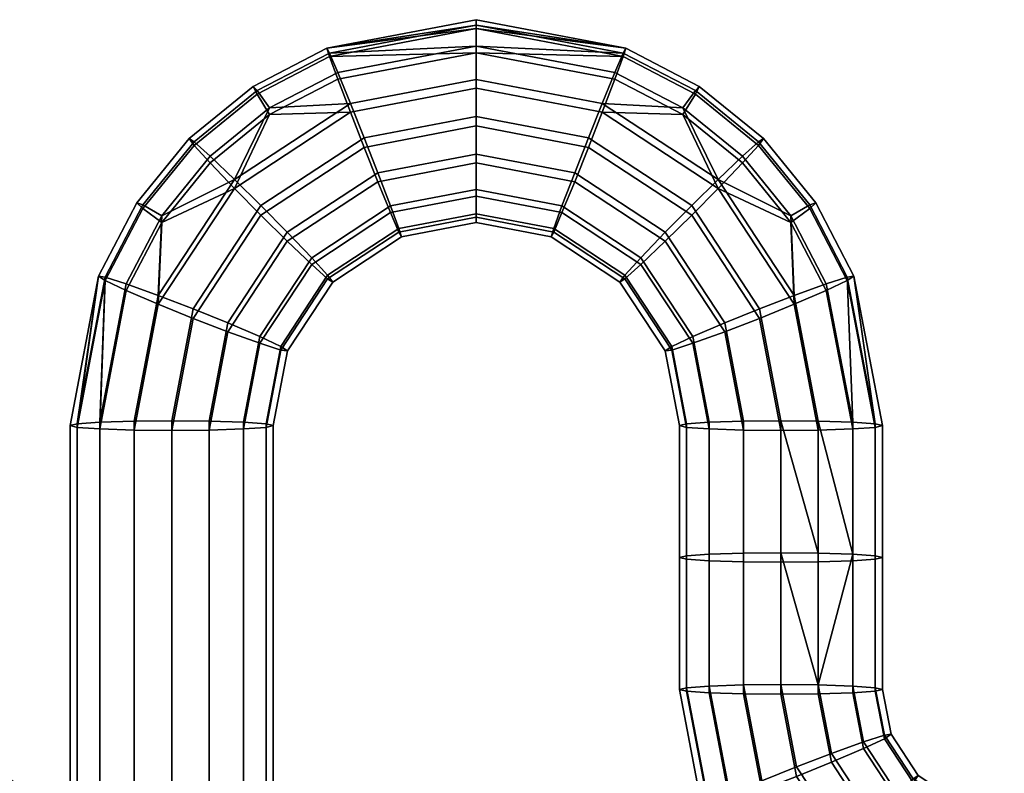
# Model space of a CAD drawing. Header units: millimetres. Extents: x -367 to 346, y -460 to 272.
# Tile 95 of 169: x -324 to -299, y -5 to 13. Entities that reach past the tile are written whole.
import ezdxf

# ---------------------------------------------------------------- set-up
doc = ezdxf.new("R2010")
doc.units = ezdxf.units.MM
doc.layers.add('spojky1', color=7, linetype='Continuous')
doc.layers.add('spojky2', color=7, linetype='Continuous')

msp = doc.modelspace()

# ---------------------------------------------------------------- meshes
at = {"layer": 'spojky1'}
mesh = msp.add_polyface(dxfattribs=at)
corners = [(-315.599, 11.024, 410.514), (-315.261, 10.178, 410.729), (-312.5, 10.704, 410.705), (-312.5, 11.615, 410.486), (-315.911, 11.785, 409.92), (-312.5, 12.435, 409.89), (-316.116, 12.262, 409.049), (-312.5, 12.951, 409.017), (-316.181, 12.382, 408.123), (-312.5, 12.864, 407.179), (-316.116, 12.175, 407.211), (-312.5, 12.268, 406.358), (-315.911, 11.618, 406.389), (-315.599, 10.805, 405.87), (-312.5, 11.396, 405.842), (-315.261, 9.942, 405.735), (-312.5, 10.468, 405.71), (-314.922, 9.096, 405.951), (-312.5, 9.557, 405.929), (-314.61, 8.335, 406.544), (-312.5, 8.737, 406.525), (-314.405, 7.858, 407.415), (-312.5, 8.221, 407.398), (-314.922, 9.315, 410.594), (-314.61, 8.501, 410.075), (-312.5, 8.903, 410.056), (-312.5, 9.776, 410.573), (-318.454, 9.151, 410.602), (-317.803, 8.509, 410.808), (-317.588, 10.915, 409.962), (-319.053, 9.724, 410.018), (-317.893, 11.339, 409.093), (-319.447, 10.077, 409.153), (-317.99, 11.442, 408.167), (-319.571, 10.158, 408.228), (-319.447, 9.99, 407.314), (-317.893, 11.253, 407.255), (-319.053, 9.557, 406.486), (-317.588, 10.748, 406.43), (-318.454, 8.932, 405.958), (-317.803, 8.274, 405.814), (-317.153, 7.632, 406.02), (-316.553, 7.06, 406.604), (-317.153, 7.851, 410.663), (-316.553, 7.226, 410.136), (-320.245, 8.26, 410.087), (-320.711, 8.525, 409.226), (-320.857, 8.578, 408.302), (-320.711, 8.438, 407.387), (-320.245, 8.093, 406.555)]
mesh.append_faces([[corners[k] for k in face] for face in [(0, 1, 2, 3), (4, 0, 3, 5), (5, 6, 4, 4), (7, 8, 6, 6), (8, 9, 10, 10), (10, 11, 12, 12), (13, 12, 11, 14), (15, 13, 14, 16), (17, 15, 16, 18), (19, 17, 18, 20), (21, 19, 20, 22), (23, 24, 25, 26), (1, 23, 26, 2), (27, 28, 1, 0), (29, 0, 4, 4), (27, 29, 30, 30), (0, 29, 27, 27), (31, 29, 4, 6), (32, 30, 29, 31), (33, 31, 6, 8), (34, 32, 31, 33), (35, 34, 33, 36), (36, 33, 8, 10), (37, 35, 36, 38), (38, 36, 10, 12), (38, 39, 37, 37), (13, 38, 12, 12), (39, 38, 13, 13), (40, 39, 13, 15), (41, 40, 15, 17), (42, 41, 17, 19), (43, 44, 24, 23), (28, 43, 23, 1), (45, 27, 30, 30), (46, 45, 30, 32), (47, 46, 32, 34), (48, 47, 34, 35), (49, 48, 35, 37), (39, 49, 37, 37)]])
mesh = msp.add_polyface(dxfattribs=at)
corners = [(-309.401, 11.024, 410.514), (-309.739, 10.178, 410.729), (-307.197, 8.509, 410.808), (-306.546, 9.151, 410.602), (-307.412, 10.914, 409.962), (-309.089, 11.785, 409.92), (-308.884, 12.262, 409.049), (-307.107, 11.339, 409.093), (-308.819, 12.382, 408.123), (-307.01, 11.442, 408.167), (-308.884, 12.175, 407.211), (-307.107, 11.252, 407.255), (-309.089, 11.618, 406.389), (-307.412, 10.748, 406.43), (-309.401, 10.805, 405.87), (-306.546, 8.932, 405.958), (-309.739, 9.942, 405.735), (-307.197, 8.274, 405.814), (-310.078, 9.096, 405.951), (-307.847, 7.632, 406.02), (-310.39, 8.335, 406.544), (-308.447, 7.06, 406.604), (-310.078, 9.315, 410.594), (-310.39, 8.501, 410.075), (-308.447, 7.226, 410.136), (-307.847, 7.851, 410.663), (-312.5, 11.615, 410.486), (-312.5, 10.704, 410.705), (-312.5, 12.435, 409.89), (-312.5, 12.951, 409.017), (-312.5, 13.083, 408.089), (-312.5, 12.864, 407.179), (-312.5, 12.268, 406.358), (-312.5, 11.396, 405.842), (-312.5, 10.468, 405.71), (-312.5, 9.557, 405.929), (-312.5, 8.737, 406.525), (-312.5, 8.221, 407.398), (-310.595, 7.858, 407.415), (-312.5, 8.307, 409.236), (-312.5, 8.089, 408.325), (-310.66, 7.738, 408.342), (-310.595, 7.944, 409.253), (-312.5, 8.903, 410.056), (-312.5, 9.776, 410.573), (-316.116, 12.262, 409.049), (-316.181, 12.382, 408.123), (-316.116, 12.175, 407.211), (-314.405, 7.944, 409.253), (-314.34, 7.738, 408.342), (-314.61, 8.501, 410.075)]
mesh.append_faces([[corners[k] for k in face] for face in [(0, 1, 2, 3), (0, 4, 5, 5), (3, 4, 0, 0), (6, 5, 4, 7), (8, 6, 7, 9), (10, 8, 9, 11), (12, 10, 11, 13), (13, 14, 12, 12), (14, 13, 15, 15), (16, 14, 15, 17), (18, 16, 17, 19), (20, 18, 19, 21), (22, 23, 24, 25), (1, 22, 25, 2), (26, 27, 1, 0), (28, 26, 0, 5), (6, 28, 5, 5), (28, 6, 29, 29), (8, 29, 6, 6), (29, 8, 30, 30), (31, 8, 10, 10), (30, 8, 31, 31), (32, 10, 12, 12), (31, 10, 32, 32), (33, 32, 12, 14), (34, 33, 14, 16), (35, 34, 16, 18), (36, 35, 18, 20), (37, 36, 20, 38), (39, 40, 41, 42), (43, 39, 42, 23), (44, 43, 23, 22), (27, 44, 22, 1), (29, 45, 28, 28), (30, 46, 29, 29), (31, 46, 30, 30), (32, 47, 31, 31), (48, 49, 40, 39), (50, 48, 39, 43)]])
mesh = msp.add_polyface(dxfattribs=at)
corners = [(-304.08, 3.204, 410.883), (-303.232, -0.069, 410.48), (-303.232, 3.178, 410.327), (-306.768, -0.235, 406.948), (-306.768, 3.011, 406.795), (-305.92, 2.985, 406.239), (-305.92, -0.262, 406.392), (-305.92, -0.043, 411.036), (-305.92, 3.204, 410.883), (-306.768, 3.178, 410.327), (-306.768, -0.069, 410.48), (-305, -0.034, 411.211), (-305, 3.212, 411.058), (-306.546, 9.151, 410.602), (-307.197, 8.509, 410.808), (-305.527, 5.97, 410.928), (-304.671, 6.3, 410.737), (-304.755, 8.26, 410.087), (-303.883, 6.585, 410.166), (-305.947, 9.724, 410.018), (-304.289, 8.525, 409.226), (-303.365, 6.75, 409.31), (-305.553, 10.077, 409.153), (-304.143, 8.578, 408.302), (-303.202, 6.771, 408.387), (-305.429, 10.157, 408.228), (-305.553, 9.99, 407.314), (-304.289, 8.438, 407.387), (-303.365, 6.663, 407.471), (-305.947, 9.557, 406.486), (-304.755, 8.093, 406.555), (-303.883, 6.419, 406.634), (-306.546, 8.932, 405.958), (-304.671, 6.081, 406.093), (-307.197, 8.274, 405.814), (-305.527, 5.734, 405.933), (-307.847, 7.632, 406.02), (-306.382, 5.404, 406.125), (-307.847, 7.851, 410.663), (-306.382, 5.623, 410.769), (-307.412, 10.914, 409.962), (-307.107, 11.339, 409.093), (-307.01, 11.442, 408.167), (-307.107, 11.252, 407.255), (-307.412, 10.748, 406.43), (-303.232, 3.011, 406.795), (-302.676, 3.051, 407.642), (-304.08, 2.985, 406.239), (-305, 2.976, 406.064), (-307.17, 5.119, 406.696), (-307.17, 5.285, 410.227), (-304.08, -0.043, 411.036)]
mesh.append_faces([[corners[k] for k in face] for face in [(0, 1, 2, 2), (3, 4, 5, 6), (7, 8, 9, 10), (11, 12, 8, 7), (13, 14, 15, 16), (17, 16, 18, 18), (13, 17, 19, 19), (16, 17, 13, 13), (20, 17, 18, 21), (22, 19, 17, 20), (23, 20, 21, 24), (25, 22, 20, 23), (26, 25, 23, 27), (27, 23, 24, 28), (29, 26, 27, 30), (30, 27, 28, 31), (30, 32, 29, 29), (33, 30, 31, 31), (32, 30, 33, 33), (34, 32, 33, 35), (36, 34, 35, 37), (14, 38, 39, 15), (40, 13, 19, 19), (41, 40, 19, 22), (42, 41, 22, 25), (43, 42, 25, 26), (44, 43, 26, 29), (32, 44, 29, 29), (0, 16, 15, 12), (2, 18, 16, 0), (45, 31, 28, 46), (47, 33, 31, 45), (2, 21, 18, 18), (5, 37, 35, 48), (4, 49, 37, 5), (8, 39, 50, 9), (12, 15, 39, 8), (33, 47, 48, 35), (12, 51, 0, 0)]])
mesh = msp.add_polyface(dxfattribs=at)
corners = [(-308.447, 7.06, 406.604), (-307.847, 7.632, 406.02), (-306.382, 5.404, 406.125), (-307.17, 5.119, 406.696), (-308.84, 6.706, 407.469), (-307.688, 4.954, 407.552), (-308.964, 6.626, 408.394), (-307.851, 4.933, 408.474), (-308.84, 6.793, 409.308), (-307.688, 5.041, 409.39), (-308.447, 7.226, 410.136), (-307.17, 5.285, 410.227), (-307.847, 7.851, 410.663), (-306.382, 5.623, 410.769), (-310.595, 7.858, 407.415), (-310.39, 8.335, 406.544), (-310.66, 7.738, 408.342), (-310.595, 7.944, 409.253), (-310.39, 8.501, 410.075), (-312.5, 8.089, 408.325), (-312.5, 8.221, 407.398), (-314.34, 7.738, 408.342), (-314.405, 7.858, 407.415), (-316.16, 6.706, 407.469), (-316.553, 7.06, 406.604), (-314.61, 8.335, 406.544), (-316.036, 6.626, 408.394), (-316.16, 6.793, 409.308), (-314.405, 7.944, 409.253), (-316.553, 7.226, 410.136), (-314.61, 8.501, 410.075), (-320.329, 6.3, 410.737), (-319.473, 5.97, 410.928), (-317.803, 8.509, 410.808), (-318.454, 9.151, 410.602), (-320.245, 8.26, 410.087), (-321.117, 6.585, 410.166), (-321.635, 6.75, 409.31), (-320.711, 8.525, 409.226), (-321.798, 6.771, 408.387), (-320.857, 8.578, 408.302), (-321.635, 6.663, 407.471), (-320.711, 8.438, 407.387), (-321.117, 6.419, 406.634), (-320.245, 8.093, 406.555), (-320.329, 6.081, 406.093), (-318.454, 8.932, 405.958), (-319.473, 5.734, 405.933), (-317.803, 8.274, 405.814), (-318.618, 5.404, 406.125), (-317.153, 7.632, 406.02), (-317.83, 5.119, 406.696), (-317.312, 4.954, 407.552), (-317.149, 4.933, 408.474), (-317.312, 5.041, 409.39), (-317.83, 5.285, 410.227), (-318.618, 5.623, 410.769), (-317.153, 7.851, 410.663), (-321.768, 3.178, 410.327), (-322.324, 3.138, 409.48), (-322.324, 3.051, 407.642), (-321.768, 3.011, 406.795)]
mesh.append_faces([[corners[k] for k in face] for face in [(0, 1, 2, 3), (4, 0, 3, 5), (6, 4, 5, 7), (8, 6, 7, 9), (10, 8, 9, 11), (12, 10, 11, 13), (14, 15, 0, 4), (16, 14, 4, 6), (17, 16, 6, 8), (18, 17, 8, 10), (19, 20, 14, 16), (21, 22, 20, 19), (23, 24, 25, 22), (26, 23, 22, 21), (27, 26, 21, 28), (29, 27, 28, 30), (31, 32, 33, 34), (31, 35, 36, 36), (34, 35, 31, 31), (37, 36, 35, 38), (39, 37, 38, 40), (41, 39, 40, 42), (43, 41, 42, 44), (44, 45, 43, 43), (45, 44, 46, 46), (47, 45, 46, 48), (49, 47, 48, 50), (51, 49, 50, 24), (52, 51, 24, 23), (53, 52, 23, 26), (54, 53, 26, 27), (55, 54, 27, 29), (56, 55, 29, 57), (32, 56, 57, 33), (58, 36, 37, 37), (59, 37, 39, 39), (60, 39, 41, 41), (61, 41, 43, 43), (61, 60, 41, 41)]])
mesh = msp.add_polyface(dxfattribs=at)
corners = [(-306.938, -6.34, 409.006), (-307.5, -3.399, 408.867), (-307.324, -3.442, 407.948), (-306.775, -6.319, 408.084), (-306.768, -3.482, 407.101), (-306.258, -6.154, 407.228), (-306.775, -6.232, 409.922), (-307.324, -3.355, 409.786), (-307.324, -0.196, 407.795), (-306.768, -0.235, 406.948), (-307.5, -0.152, 408.714), (-307.324, -0.109, 409.633), (-306.768, -3.315, 410.633), (-306.768, -0.069, 410.48), (-307.5, 3.094, 408.561), (-307.324, 3.051, 407.642), (-307.324, 3.138, 409.48), (-306.768, 3.178, 410.327), (-306.768, 3.011, 406.795), (-307.688, 4.954, 407.552), (-307.17, 5.119, 406.696), (-307.688, 5.041, 409.39), (-307.851, 4.933, 408.474), (-307.17, 5.285, 410.227), (-320.329, 6.3, 410.737), (-320.92, 3.204, 410.883), (-320, 3.212, 411.058), (-319.473, 5.97, 410.928), (-321.117, 6.585, 410.166), (-321.768, 3.178, 410.327), (-322.324, 3.138, 409.48), (-321.798, 6.771, 408.387), (-322.5, 3.094, 408.561), (-322.324, 3.051, 407.642), (-321.635, 6.75, 409.31), (-320.329, 6.081, 406.093), (-320.92, 2.985, 406.239), (-321.768, 3.011, 406.795), (-321.117, 6.419, 406.634), (-318.618, 5.404, 406.125), (-319.08, 2.985, 406.239), (-320, 2.976, 406.064), (-319.473, 5.734, 405.933), (-317.312, 4.954, 407.552), (-317.676, 3.051, 407.642), (-318.232, 3.011, 406.795), (-317.83, 5.119, 406.696), (-317.312, 5.041, 409.39), (-317.676, 3.138, 409.48), (-317.5, 3.094, 408.561), (-317.149, 4.933, 408.474), (-318.618, 5.623, 410.769), (-319.08, 3.204, 410.883), (-318.232, 3.178, 410.327), (-317.83, 5.285, 410.227), (-320.92, -83.699, 414.984), (-320, -83.691, 415.159), (-322.324, -83.766, 413.581), (-321.768, -83.726, 414.428), (-322.5, -83.809, 412.662), (-317.676, -83.766, 413.581), (-317.5, -83.809, 412.662), (-319.08, -83.699, 414.984), (-318.232, -83.726, 414.428), (-317.676, -83.852, 411.743)]
mesh.append_faces([[corners[k] for k in face] for face in [(0, 1, 2, 3), (3, 2, 4, 5), (6, 7, 1, 0), (2, 8, 9, 4), (1, 10, 8, 2), (7, 11, 10, 1), (12, 13, 11, 7), (10, 14, 15, 8), (11, 16, 14, 10), (13, 17, 16, 11), (18, 9, 8, 15), (15, 19, 20, 18), (16, 21, 22, 14), (17, 23, 21, 16), (14, 22, 19, 15), (24, 25, 26, 27), (28, 29, 25, 24), (30, 31, 32, 32), (32, 31, 33, 33), (29, 34, 30, 30), (35, 36, 37, 38), (39, 40, 41, 42), (43, 44, 45, 46), (46, 45, 40, 39), (47, 48, 49, 50), (51, 52, 53, 54), (27, 26, 52, 51), (54, 53, 48, 47), (50, 49, 44, 43), (36, 35, 42, 41), (25, 55, 56, 26), (30, 57, 58, 29), (29, 58, 55, 25), (32, 59, 57, 30), (48, 60, 61, 49), (52, 62, 63, 53), (26, 56, 62, 52), (53, 63, 60, 48), (49, 61, 64, 44)]])
mesh = msp.add_polyface(dxfattribs=at)
corners = [(-302.738, -6.524, 411.342), (-303.389, -7.165, 411.548), (-301.525, -8.389, 411.606), (-301.186, -7.542, 411.39), (-302.139, -5.951, 410.757), (-300.874, -6.782, 410.797), (-301.745, -5.598, 409.892), (-300.669, -6.304, 409.926), (-301.621, -5.518, 408.967), (-300.604, -6.185, 408.999), (-301.745, -5.685, 408.054), (-300.669, -6.391, 408.087), (-302.139, -6.118, 407.226), (-300.874, -6.948, 407.265), (-302.738, -6.743, 406.698), (-301.186, -7.762, 406.746), (-303.389, -7.401, 406.553), (-301.525, -8.625, 406.611), (-304.04, -8.043, 406.759), (-301.863, -9.471, 406.827), (-304.04, -7.824, 411.403), (-301.863, -9.252, 411.47), (-302.97, -4.688, 410.698), (-303.758, -4.973, 411.269), (-302.453, -4.523, 409.842), (-302.289, -4.502, 408.919), (-302.453, -4.61, 408.003), (-302.97, -4.854, 407.166), (-303.758, -5.192, 406.625), (-299.5, -10.742, 407.444), (-302.175, -10.232, 407.42), (-299.5, -9.921, 406.848), (-299.5, -11.258, 408.317), (-302.38, -10.709, 408.291), (-299.5, -10.575, 410.976), (-302.175, -10.065, 410.952), (-302.38, -10.622, 410.129), (-299.5, -11.171, 410.155), (-299.5, -8.775, 411.624), (-299.5, -9.702, 411.492), (-302.445, -10.829, 409.218), (-299.5, -11.39, 409.244), (-299.5, -9.01, 406.629), (-302.676, -3.355, 409.786), (-303.232, -3.315, 410.633), (-302.676, -3.442, 407.948), (-302.5, -3.399, 408.867), (-303.232, -3.482, 407.101), (-302.5, -0.152, 408.714), (-302.676, -0.109, 409.633), (-302.676, -0.196, 407.795), (-303.232, -0.069, 410.48), (-302.676, 3.138, 409.48), (-303.232, 3.178, 410.327), (-303.232, -0.235, 406.948), (-302.676, 3.051, 407.642), (-302.5, 3.094, 408.561), (-303.232, 3.011, 406.795), (-303.365, 6.75, 409.31), (-303.202, 6.771, 408.387), (-303.365, 6.663, 407.471)]
mesh.append_faces([[corners[k] for k in face] for face in [(0, 1, 2, 3), (4, 0, 3, 5), (6, 4, 5, 7), (8, 6, 7, 9), (10, 8, 9, 11), (12, 10, 11, 13), (14, 12, 13, 15), (16, 14, 15, 17), (18, 16, 17, 19), (1, 20, 21, 2), (22, 23, 0, 4), (24, 22, 4, 6), (25, 24, 6, 8), (26, 25, 8, 10), (27, 26, 10, 12), (28, 27, 12, 14), (29, 30, 19, 31), (32, 33, 30, 29), (34, 35, 36, 37), (38, 2, 21, 39), (39, 21, 35, 34), (37, 36, 40, 41), (17, 42, 31, 19), (24, 43, 44, 22), (26, 45, 46, 25), (27, 47, 45, 26), (25, 46, 43, 24), (46, 48, 49, 43), (45, 50, 48, 46), (43, 49, 51, 44), (49, 52, 53, 51), (47, 54, 50, 45), (50, 55, 56, 48), (48, 56, 52, 49), (54, 57, 55, 50), (53, 52, 58, 58), (52, 56, 59, 59), (55, 60, 59, 56), (52, 59, 58, 58)]])
mesh = msp.add_polyface(dxfattribs=at)
corners = [(-304.639, -8.615, 407.344), (-304.04, -8.043, 406.759), (-301.863, -9.471, 406.827), (-302.175, -10.232, 407.42), (-305.033, -8.969, 408.209), (-302.38, -10.709, 408.291), (-305.033, -8.882, 410.047), (-305.157, -9.049, 409.134), (-302.445, -10.829, 409.218), (-302.38, -10.622, 410.129), (-304.639, -8.449, 410.875), (-302.175, -10.065, 410.952), (-304.04, -7.824, 411.403), (-301.863, -9.252, 411.47), (-303.758, -4.973, 411.269), (-304.614, -5.303, 411.46), (-303.389, -7.165, 411.548), (-302.738, -6.524, 411.342), (-304.614, -5.539, 406.465), (-303.758, -5.192, 406.625), (-302.738, -6.743, 406.698), (-303.389, -7.401, 406.553), (-305.469, -5.869, 406.657), (-306.258, -6.154, 407.228), (-306.775, -6.319, 408.084), (-306.938, -6.34, 409.006), (-306.775, -6.232, 409.922), (-306.258, -5.987, 410.759), (-305.469, -5.65, 411.301), (-304.08, -3.289, 411.189), (-305, -3.281, 411.364), (-302.97, -4.688, 410.698), (-303.232, -3.315, 410.633), (-304.08, -3.508, 406.545), (-303.232, -3.482, 407.101), (-302.97, -4.854, 407.166), (-305, -3.516, 406.37), (-306.768, -3.482, 407.101), (-305.92, -3.508, 406.545), (-306.768, -3.315, 410.633), (-307.324, -3.355, 409.786), (-305.92, -3.289, 411.189), (-305, -0.034, 411.211), (-303.232, -0.069, 410.48), (-305, -0.27, 406.217), (-304.08, -0.262, 406.392), (-305.92, -0.262, 406.392), (-306.768, -0.235, 406.948), (-304.08, 2.985, 406.239), (-303.232, 3.011, 406.795), (-303.232, -0.235, 406.948), (-305, 2.976, 406.064), (-305.92, -0.043, 411.036), (-306.768, -0.069, 410.48), (-305.92, 2.985, 406.239), (-305, 3.212, 411.058), (-304.08, -0.043, 411.036), (-304.08, 3.204, 410.883)]
mesh.append_faces([[corners[k] for k in face] for face in [(0, 1, 2, 3), (4, 0, 3, 5), (6, 7, 8, 9), (10, 6, 9, 11), (12, 10, 11, 13), (14, 15, 16, 17), (18, 19, 20, 21), (22, 18, 21, 1), (23, 22, 1, 0), (24, 23, 0, 4), (25, 24, 4, 7), (26, 25, 7, 6), (27, 26, 6, 10), (28, 27, 10, 12), (15, 28, 12, 16), (14, 29, 30, 15), (31, 32, 29, 14), (19, 33, 34, 35), (18, 36, 33, 19), (23, 37, 38, 22), (27, 39, 40, 26), (15, 30, 41, 28), (28, 41, 39, 27), (36, 18, 22, 38), (42, 30, 29, 29), (43, 29, 32, 32), (36, 44, 45, 33), (38, 46, 44, 36), (37, 47, 46, 38), (45, 48, 49, 50), (44, 51, 48, 45), (30, 42, 52, 41), (41, 52, 53, 39), (50, 34, 33, 45), (46, 54, 51, 44), (55, 42, 56, 56), (57, 56, 43, 43), (29, 56, 42, 42), (29, 43, 56, 56)]])
mesh = msp.add_polyface(dxfattribs=at)
corners = [(-322.324, 3.051, 407.642), (-322.324, -83.852, 411.743), (-322.5, -83.809, 412.662), (-322.5, 3.094, 408.561), (-320.92, 2.985, 406.239), (-320.92, -83.919, 410.34), (-321.768, -83.892, 410.896), (-321.768, 3.011, 406.795), (-319.08, 2.985, 406.239), (-319.08, -83.919, 410.34), (-320, -83.927, 410.165), (-320, 2.976, 406.064), (-317.676, 3.051, 407.642), (-317.676, -83.852, 411.743), (-318.232, -83.892, 410.896), (-318.232, 3.011, 406.795), (-306.938, -74.375, 412.217), (-306.775, -74.483, 411.3), (-307.324, -77.36, 411.436), (-307.5, -77.316, 412.355), (-306.258, -74.727, 410.463), (-306.768, -77.4, 410.59), (-306.258, -74.561, 413.995), (-306.775, -74.396, 413.139), (-307.324, -77.273, 413.275), (-306.768, -77.233, 414.121), (-306.768, -80.646, 410.743), (-307.324, -80.606, 411.589), (-307.5, -80.563, 412.509), (-307.324, -80.519, 413.428), (-306.768, -80.479, 414.274), (-307.325, -83.852, 411.742), (-307.5, -83.809, 412.662), (-307.325, -83.766, 413.581), (-306.768, -83.726, 414.427), (-306.768, -83.892, 410.896), (-307.17, -86, 410.995), (-307.688, -85.755, 411.832), (-307.851, -85.648, 412.748), (-307.688, -85.669, 413.671), (-307.17, -85.833, 414.527), (-320.329, -86.796, 415.13), (-319.473, -86.449, 415.289), (-320, -83.691, 415.159), (-320.92, -83.699, 414.984), (-321.117, -87.133, 414.588), (-321.768, -83.726, 414.428), (-322.324, -83.766, 413.581), (-321.798, -87.486, 412.835), (-321.635, -87.378, 413.751), (-320.329, -87.015, 410.486), (-321.117, -87.3, 411.057), (-321.635, -87.465, 411.913), (-318.618, -86.338, 410.454), (-319.473, -86.685, 410.295), (-317.312, -85.755, 411.832), (-317.83, -86, 410.995), (-317.312, -85.669, 413.671), (-317.149, -85.647, 412.748), (-317.5, -83.809, 412.662), (-317.676, -83.766, 413.581), (-318.618, -86.119, 415.098), (-317.83, -85.833, 414.527), (-318.232, -83.726, 414.428), (-319.08, -83.699, 414.984)]
mesh.append_faces([[corners[k] for k in face] for face in [(0, 1, 2, 3), (4, 5, 6, 7), (7, 6, 1, 0), (8, 9, 10, 11), (12, 13, 14, 15), (15, 14, 9, 8), (11, 10, 5, 4), (16, 17, 18, 19), (17, 20, 21, 18), (22, 23, 24, 25), (23, 16, 19, 24), (18, 21, 26, 27), (19, 18, 27, 28), (24, 19, 28, 29), (25, 24, 29, 30), (28, 27, 31, 32), (29, 28, 32, 33), (30, 29, 33, 34), (35, 31, 27, 26), (31, 35, 36, 37), (33, 32, 38, 39), (34, 33, 39, 40), (32, 31, 37, 38), (41, 42, 43, 44), (45, 41, 44, 46), (47, 2, 48, 48), (2, 1, 48, 48), (46, 47, 49, 49), (50, 51, 6, 5), (6, 52, 1, 1), (53, 54, 10, 9), (55, 56, 14, 13), (56, 53, 9, 14), (57, 58, 59, 60), (61, 62, 63, 64), (42, 61, 64, 43), (62, 57, 60, 63), (58, 55, 13, 59), (5, 10, 54, 50)]])
at = {"layer": 'spojky2'}
mesh = msp.add_polyface(dxfattribs=at)
corners = [(-325.238, -6.524, 411.342), (-325.889, -7.165, 411.548), (-324.025, -8.389, 411.606), (-323.686, -7.542, 411.39), (-324.639, -5.951, 410.757), (-323.374, -6.782, 410.797), (-324.245, -5.598, 409.892), (-323.169, -6.304, 409.926), (-324.121, -5.518, 408.967), (-323.104, -6.185, 408.999), (-324.245, -5.685, 408.054), (-323.169, -6.391, 408.087), (-324.639, -6.118, 407.226), (-323.374, -6.948, 407.265), (-325.238, -6.743, 406.698), (-323.686, -7.762, 406.746), (-325.889, -7.401, 406.553), (-324.025, -8.625, 406.611), (-326.54, -8.043, 406.759), (-324.363, -9.471, 406.827), (-326.54, -7.824, 411.403), (-324.363, -9.252, 411.47), (-325.47, -4.688, 410.698), (-326.258, -4.973, 411.269), (-324.953, -4.523, 409.842), (-324.789, -4.502, 408.919), (-324.953, -4.61, 408.003), (-325.47, -4.854, 407.166), (-326.258, -5.192, 406.625), (-322, -10.742, 407.444), (-324.675, -10.232, 407.42), (-322, -9.921, 406.848), (-322, -11.258, 408.317), (-324.88, -10.709, 408.291), (-322, -10.575, 410.976), (-324.675, -10.065, 410.952), (-324.88, -10.622, 410.129), (-322, -11.171, 410.155), (-322, -8.775, 411.624), (-322, -9.702, 411.492), (-324.945, -10.829, 409.218), (-322, -11.39, 409.244), (-322, -9.01, 406.629), (-325.176, -3.355, 409.786), (-325.732, -3.315, 410.633), (-325.176, -3.442, 407.948), (-325, -3.399, 408.867), (-325.732, -3.482, 407.101), (-325, -0.152, 408.714), (-325.176, -0.109, 409.633), (-325.176, -0.196, 407.795), (-325.732, -0.069, 410.48), (-325.176, 3.138, 409.48), (-325.732, 3.178, 410.327), (-325.732, -0.235, 406.948), (-325.176, 3.051, 407.642), (-325, 3.094, 408.561), (-325.732, 3.011, 406.795), (-325.865, 6.75, 409.31), (-325.702, 6.771, 408.387), (-325.865, 6.663, 407.471)]
mesh.append_faces([[corners[k] for k in face] for face in [(0, 1, 2, 3), (4, 0, 3, 5), (6, 4, 5, 7), (8, 6, 7, 9), (10, 8, 9, 11), (12, 10, 11, 13), (14, 12, 13, 15), (16, 14, 15, 17), (18, 16, 17, 19), (1, 20, 21, 2), (22, 23, 0, 4), (24, 22, 4, 6), (25, 24, 6, 8), (26, 25, 8, 10), (27, 26, 10, 12), (28, 27, 12, 14), (29, 30, 19, 31), (32, 33, 30, 29), (34, 35, 36, 37), (38, 2, 21, 39), (39, 21, 35, 34), (37, 36, 40, 41), (17, 42, 31, 19), (24, 43, 44, 22), (26, 45, 46, 25), (27, 47, 45, 26), (25, 46, 43, 24), (46, 48, 49, 43), (45, 50, 48, 46), (43, 49, 51, 44), (49, 52, 53, 51), (47, 54, 50, 45), (50, 55, 56, 48), (48, 56, 52, 49), (54, 57, 55, 50), (53, 52, 58, 58), (52, 56, 59, 59), (55, 60, 59, 56), (52, 59, 58, 58)]])

doc.saveas('drawing.dxf')
